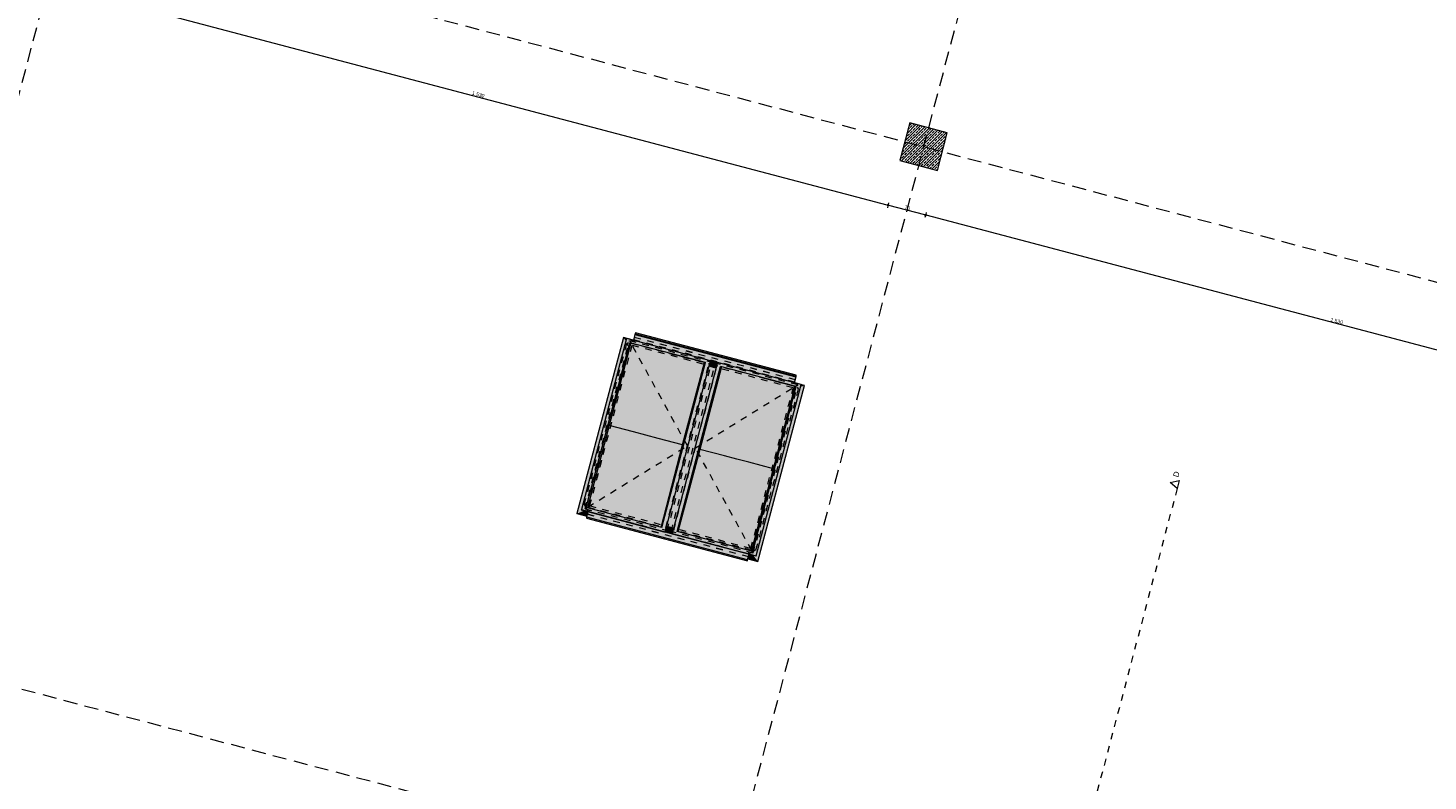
# Model space of a CAD drawing. Header units: millimetres. Extents: x -176817 to 18864955, y -12996033 to 201123.
# Tile 27 of 256: x 36099 to 61328, y 26113 to 39686. Entities that reach past the tile are written whole.
import ezdxf
from ezdxf.enums import TextEntityAlignment as Align

# ---------------------------------------------------------------- set-up
doc = ezdxf.new("R2010")
doc.units = ezdxf.units.MM
doc.header["$MEASUREMENT"] = 0
for name, pattern in [('Przerywana', [240, 120, -120]), ('Przerywana długa', [390, 250, -140]), ('Wipeout_Contour', [1000, 0, -1000])]:
    doc.linetypes.add(name, pattern=pattern)
for name, color, linetype in [('213-A Wymiarowanie wewnętrzne', 7, 'Continuous'), ('232-A Klapy oddymiające', 7, 'Continuous'), ('232-A Klapy oddymiające podkład', 7, 'Continuous'), ('410-K Osie', 7, 'Continuous'), ('440-K Słupy', 7, 'Continuous'), ('840-G Znaczniki przekroje', 7, 'Continuous')]:
    doc.layers.add(name, color=color, linetype=linetype)
doc.styles.add('STYL_AUTOMATYCZNY_4', font='arial.ttf')
doc.styles.add('STYL_AUTOMATYCZNY_8', font='ARIALN.TTF')
doc.dimstyles.new('STYL_AUTOMATYCZNY__3', dxfattribs={"dimtxt": 64.999998, "dimasz": 47.5, "dimexe": 0.18, "dimexo": 0.0625, "dimgap": 0, "dimtad": 1, "dimdec": 1, "dimlfac": 0.1, "dimzin": 0, "dimdsep": 46, "dimtxsty": 'STYL_AUTOMATYCZNY_4', "dimblk": 'ARROWHEAD_11', "dimblk1": 'ARROWHEAD_11', "dimblk2": 'ARROWHEAD_11', "dimcen": 0.09, "dimclrd": 30, "dimclre": 30, "dimclrt": 30, "dimazin": 0, "dimtfac": 1, "dimtdec": 4, "dimtmove": 0, "dimatfit": 3, "dimfxl": 0, "dimtolj": 1, "dimtzin": 0, "dimarcsym": 0})

# ---------------------------------------------------------------- blocks, each defined once
blk = doc.blocks.new('Słup_109_2', base_point=(52237, 37546))
at = {"layer": '440-K Słupy', "linetype": 'Continuous', "lineweight": 0, "true_color": 0x000000}
h = blk.add_hatch(dxfattribs=at)
h.set_pattern_fill('Beton_zbrojony_0002', color=18, style=0, pattern_type=2)
h.set_pattern_definition([(45, (0, 0), (-49.497475, 49.497475), []), (45, (-24.75, 24.75), (-49.497475, 49.497475), [52.5, -17.5])])
h.paths.add_polyline_path([(51809, 37297), (52486, 37119), (52665, 37796), (51988, 37974)])
at = {"layer": '440-K Słupy', "color": 7, "linetype": 'Continuous', "lineweight": 0, "flags": 128}
blk.add_lwpolyline([(51809, 37297), (52486, 37119), (52665, 37796), (51988, 37974)], close=True, dxfattribs=at)
blk = doc.blocks.new('Klapa mcr_PROLIGHT_DVP[233]_2', base_point=(48040, 32087))
at = {"layer": '232-A Klapy oddymiające', "linetype": 'Continuous', "lineweight": 0, "true_color": 0xffffff}
for points in [[(46874, 34044), (46828, 34104), (45991, 30932), (46309, 31903), (46441, 32403)], [(46072, 31004), (46943, 34013), (46885, 34088)], [(47009, 34055), (47009, 34056), (46828, 34104), (46885, 34086), (46885, 34088)], [(46884, 34082), (46885, 34086), (46828, 34104), (46874, 34044)], [(48308, 33653), (46885, 34088), (46943, 34013)], [(48395, 33689), (46885, 34088), (48308, 33653)], [(47512, 33922), (49936, 33395), (47036, 34160), (47009, 34055)], [(49939, 33408), (47040, 34173), (47036, 34160)], [(49936, 33395), (49939, 33408), (47036, 34160)], [(47040, 34173), (49944, 33426), (47044, 34191)], [(47040, 34173), (49939, 33408), (49944, 33426)], [(46159, 31040), (46943, 34013), (46072, 31004)], [(46572, 32521), (46964, 34008), (46962, 34008), (46832, 33591), (46551, 32526)], [(46572, 32521), (47013, 32405), (46974, 34005), (46964, 34008)], [(46832, 33591), (46962, 34008), (46943, 34013)], [(46943, 34013), (46943, 34013), (46964, 34008), (46974, 34005), (47633, 33831), (47643, 33828), (48291, 33657)], [(48308, 33653), (48308, 33653), (46953, 34011), (46994, 34000)], [(47622, 33834), (46974, 34005), (47013, 32405)], [(47628, 33833), (47622, 33834), (47013, 32405), (47233, 32347)], [(47233, 32347), (47454, 32289), (47633, 33831), (47628, 33833)], [(47895, 32172), (47643, 33828), (47633, 33831), (47454, 32289)], [(48522, 33656), (49908, 33290), (49936, 33395), (47512, 33922), (48395, 33689), (48393, 33681), (48520, 33648)], [(48291, 33657), (47643, 33828), (47895, 32172)], [(47581, 30605), (48395, 33689), (47523, 30680)], [(48395, 33689), (48308, 33653), (47523, 30680)], [(48580, 33581), (48522, 33656), (47708, 30572)], [(47795, 30608), (48580, 33581), (47708, 30572)], [(47816, 31495), (48283, 32751), (48495, 33555), (48368, 33588)], [(47895, 32172), (48037, 32628), (48308, 33653), (48291, 33657)], [(48187, 32095), (48208, 32089), (48596, 33577), (48594, 33577), (48486, 33228)], [(48649, 31974), (48607, 33574), (48596, 33577), (48208, 32089)], [(48495, 33555), (48496, 33559), (48369, 33593), (48368, 33588)], [(48497, 33561), (48370, 33594), (48369, 33593), (48496, 33559)], [(48497, 33561), (48500, 33573), (48416, 33596), (48373, 33608), (48370, 33595)], [(48497, 33561), (48497, 33561), (48370, 33595), (48370, 33594)], [(48500, 33574), (48509, 33607), (48381, 33637), (48373, 33608)], [(48500, 33574), (48500, 33574), (48373, 33608), (48373, 33608)], [(48500, 33574), (48500, 33574), (48373, 33608), (48373, 33608)], [(48509, 33607), (48517, 33636), (48390, 33670), (48381, 33637)], [(48520, 33647), (48393, 33680), (48390, 33670), (48517, 33636)], [(48520, 33647), (48520, 33648), (48393, 33681), (48393, 33680)], [(48416, 33596), (48500, 33573), (48500, 33574)], [(48594, 33577), (48580, 33581), (48486, 33228)], [(48580, 33581), (49944, 33221), (48522, 33656)], [(49944, 33221), (50031, 33257), (48522, 33656)], [(49944, 33221), (48580, 33581), (49944, 33221)], [(49276, 33398), (49934, 33224), (49894, 33235), (48580, 33581), (48580, 33581), (48596, 33577), (48607, 33574), (49265, 33400)], [(49255, 33403), (48607, 33574), (48649, 31974)], [(48870, 31915), (49260, 33402), (49255, 33403), (48649, 31974)], [(48870, 31915), (49091, 31857), (49265, 33400), (49260, 33402)], [(49531, 31740), (49276, 33398), (49265, 33400), (49091, 31857)], [(49276, 33398), (49531, 31740), (49924, 33227)], [(49218, 30174), (50031, 33257), (49160, 30248)], [(49160, 30248), (50031, 33257), (49944, 33221)], [(49166, 30182), (49253, 30071), (50090, 33243), (49771, 32272), (49720, 32078), (49217, 30170), (49216, 30169), (49216, 30169)], [(49674, 32196), (49944, 33221), (49934, 33224), (49924, 33227), (49531, 31740)], [(49771, 32272), (50090, 33243), (50020, 33214)], [(50090, 33243), (49908, 33291), (49908, 33290), (50031, 33257), (50020, 33214)], [(47732, 30663), (48283, 32751), (47816, 31495), (47605, 30696)], [(47915, 32166), (48037, 32628), (47895, 32172)], [(46179, 31034), (46572, 32521), (46430, 32068), (46159, 31040)], [(46827, 30863), (46572, 32521), (46179, 31034)], [(46572, 32521), (46551, 32526), (46430, 32068)], [(46838, 30861), (47013, 32405), (46572, 32521), (46827, 30863)], [(46838, 30861), (46843, 30859), (47233, 32347), (47013, 32405)], [(47454, 32289), (47233, 32347), (46843, 30859), (46848, 30858)], [(47496, 30687), (47454, 32289), (46848, 30858)], [(47507, 30684), (47895, 32172), (47454, 32289), (47496, 30687)], [(47915, 32166), (47895, 32172), (47507, 30684), (47508, 30684), (47616, 31033)], [(48208, 32089), (48066, 31633), (47795, 30608), (47812, 30604)], [(48459, 30433), (48208, 32089), (47812, 30604)], [(48208, 32089), (48187, 32095), (48066, 31633)], [(48470, 30430), (48649, 31974), (48208, 32089), (48459, 30433)], [(49531, 31740), (49552, 31735), (49674, 32196)], [(46121, 30985), (46070, 30999), (46072, 31004), (46195, 31471), (46309, 31903), (45991, 30932)], [(48870, 31915), (48649, 31974), (48470, 30430), (48475, 30429)], [(48481, 30427), (49091, 31857), (48870, 31915), (48475, 30429)], [(49129, 30256), (49091, 31857), (48481, 30427)], [(49531, 31740), (49091, 31857), (49129, 30256), (49139, 30253)], [(49552, 31735), (49531, 31740), (49139, 30253), (49141, 30253), (49272, 30673)], [(47581, 30605), (46159, 31040), (46072, 31004)], [(47581, 30605), (47523, 30680), (46159, 31040)], [(47523, 30680), (47616, 31033), (47508, 30684)], [(45991, 30932), (46172, 30884), (46193, 30966), (46121, 30985)], [(46172, 30884), (46172, 30884), (45991, 30932), (45991, 30932)], [(46070, 30999), (47580, 30600), (46072, 31004)], [(47580, 30600), (47581, 30605), (46072, 31004)], [(49062, 30084), (46163, 30850), (46162, 30849)], [(49062, 30084), (46167, 30867), (46163, 30850)], [(49062, 30084), (49062, 30084), (46163, 30850)], [(48761, 30183), (46528, 30878), (46193, 30966), (46167, 30867)], [(49067, 30102), (46167, 30867), (49062, 30084)], [(49067, 30102), (49093, 30201), (47707, 30567), (47707, 30567), (47580, 30601), (47580, 30600), (46528, 30878), (48761, 30183)], [(47707, 30569), (47711, 30582), (47594, 30613), (47583, 30614), (47580, 30602)], [(47707, 30567), (47707, 30569), (47580, 30602), (47580, 30601), (47580, 30601)], [(47594, 30613), (47584, 30615), (47583, 30614)], [(47711, 30584), (47719, 30614), (47593, 30650), (47584, 30618)], [(47584, 30616), (47711, 30583), (47711, 30584), (47584, 30618)], [(47711, 30582), (47711, 30583), (47584, 30616), (47584, 30615)], [(47719, 30614), (47728, 30646), (47601, 30680), (47593, 30650)], [(47728, 30646), (47731, 30660), (47604, 30693), (47601, 30680), (47674, 30660)], [(47674, 30660), (47601, 30680), (47601, 30680)], [(47731, 30660), (47732, 30661), (47605, 30694), (47604, 30693)], [(47732, 30663), (47605, 30696), (47605, 30695), (47732, 30661)], [(47732, 30661), (47732, 30661), (47605, 30695), (47605, 30694)], [(47605, 30694), (47732, 30661), (47732, 30661), (47605, 30694)], [(47732, 30661), (47732, 30661), (47605, 30694), (47605, 30694)], [(47707, 30567), (49216, 30169), (47708, 30572)], [(47708, 30572), (49218, 30174), (47795, 30608)], [(49218, 30174), (47708, 30572), (49216, 30169)], [(49218, 30174), (49160, 30248), (47795, 30608)], [(49160, 30248), (49272, 30673), (49141, 30253)], [(49071, 30119), (49253, 30071), (49073, 30127)], [(49253, 30071), (49071, 30119), (49071, 30119), (49252, 30071)], [(49073, 30127), (49253, 30071), (49166, 30182), (49093, 30201)]]:
    blk.add_hatch(color=7, dxfattribs=at).paths.add_polyline_path(points)
at = {"layer": '232-A Klapy oddymiające', "color": 7, "linetype": 'Continuous', "lineweight": 0}
for p, q in [((46828, 34104), (45991, 30932)), ((46885, 34088), (46072, 31004)), ((47009, 34056), (46828, 34104)), ((48395, 33689), (46885, 34088)), ((47036, 34160), (47009, 34055)), ((47040, 34173), (47036, 34160)), ((47036, 34160), (49936, 33395)), ((47044, 34191), (47040, 34173)), ((47040, 34173), (49939, 33408)), ((49944, 33426), (47044, 34191)), ((46159, 31040), (46943, 34013)), ((46964, 34008), (46572, 32521)), ((48308, 33653), (46943, 34013)), ((46943, 34013), (46964, 34008)), ((47643, 33828), (48308, 33653)), ((47523, 30680), (48308, 33653)), ((47581, 30605), (48395, 33689)), ((48522, 33656), (47708, 30572)), ((47795, 30608), (48580, 33581)), ((47895, 32172), (48291, 33657)), ((48596, 33577), (48208, 32089)), ((48495, 33555), (48368, 33588)), ((48369, 33593), (48496, 33559)), ((48497, 33561), (48370, 33595)), ((48500, 33574), (48373, 33608)), ((48517, 33636), (48390, 33670)), ((48520, 33647), (48393, 33680)), ((50031, 33257), (48522, 33656)), ((49944, 33221), (48580, 33581)), ((48580, 33581), (48596, 33577)), ((49276, 33398), (49944, 33221)), ((49936, 33395), (49908, 33290)), ((49936, 33395), (49939, 33408)), ((49939, 33408), (49944, 33426)), ((49160, 30248), (49944, 33221)), ((49218, 30174), (50031, 33257)), ((49253, 30071), (50090, 33243)), ((49531, 31740), (49924, 33227)), ((50090, 33243), (49908, 33291)), ((46572, 32521), (46179, 31034)), ((46572, 32521), (46551, 32526)), ((47013, 32405), (46572, 32521)), ((47233, 32347), (47013, 32405)), ((47454, 32289), (47233, 32347)), ((47895, 32172), (47454, 32289)), ((47507, 30684), (47895, 32172)), ((48208, 32089), (47812, 30604)), ((47915, 32166), (47895, 32172)), ((48208, 32089), (48187, 32095)), ((48649, 31974), (48208, 32089)), ((48870, 31915), (48649, 31974)), ((49091, 31857), (48870, 31915)), ((49531, 31740), (49091, 31857)), ((49139, 30253), (49531, 31740)), ((49552, 31735), (49531, 31740)), ((47523, 30680), (46159, 31040)), ((46172, 30884), (45991, 30932)), ((45991, 30932), (46172, 30884)), ((45991, 30932), (45991, 30932)), ((46072, 31004), (46070, 30999)), ((46070, 30999), (47580, 30600)), ((46072, 31004), (47581, 30605)), ((46163, 30850), (46162, 30849)), ((46162, 30849), (49062, 30084)), ((46167, 30867), (46163, 30850)), ((46163, 30850), (49062, 30084)), ((46167, 30867), (46193, 30966)), ((49067, 30102), (46167, 30867)), ((47580, 30600), (47581, 30605)), ((47580, 30602), (47707, 30569)), ((47584, 30618), (47711, 30584)), ((47728, 30646), (47601, 30680)), ((47731, 30660), (47604, 30693)), ((47732, 30663), (47605, 30696)), ((47732, 30661), (47605, 30694)), ((47605, 30694), (47732, 30661)), ((47708, 30572), (47707, 30567)), ((47707, 30567), (49216, 30169)), ((47708, 30572), (49218, 30174)), ((49160, 30248), (47795, 30608)), ((49062, 30084), (49067, 30102)), ((49062, 30084), (49062, 30084)), ((49067, 30102), (49093, 30201)), ((49253, 30071), (49071, 30119)), ((49071, 30119), (49252, 30071)), ((49216, 30169), (49218, 30174)), ((49252, 30071), (49253, 30071))]:
    blk.add_line(p, q, dxfattribs=at)
blk = doc.blocks.new('*D3100')
at = {"layer": '213-A Wymiarowanie wewnętrzne', "linetype": 'Continuous', "lineweight": 200}
for points in [[(52261, 36313), (52262, 36308), (52264, 36304), (52269, 36301), (52273, 36300), (52278, 36301), (52282, 36304), (52285, 36308), (52286, 36313), (52285, 36318), (52282, 36322), (52278, 36325), (52273, 36325), (52269, 36325), (52264, 36322), (52262, 36318)], [(67054, 32409), (67055, 32405), (67058, 32400), (67062, 32398), (67067, 32397), (67072, 32398), (67076, 32400), (67078, 32405), (67079, 32409), (67078, 32414), (67076, 32418), (67072, 32421), (67067, 32422), (67062, 32421), (67058, 32418), (67055, 32414)]]:
    blk.add_hatch(color=30, dxfattribs=at).paths.add_polyline_path(points)
at = {"layer": '213-A Wymiarowanie wewnętrzne', "color": 30, "linetype": 'Continuous', "lineweight": 0}
for p, q in [((52285, 36358), (52277, 36325)), ((52270, 36301), (52261, 36268)), ((67055, 32413), (52285, 36310))]:
    blk.add_line(p, q, dxfattribs=at)
blk.add_circle((52273, 36313), 12.5, dxfattribs=at)
at = {"layer": '213-A Wymiarowanie wewnętrzne', "color": 30, "lineweight": 200, "insert": (59566, 34402), "char_height": 65, "attachment_point": 7, "rotation": 345.218, "style": 'STYL_AUTOMATYCZNY_4'}
blk.add_mtext('\\A1;{\\pql;\\fArial|b0|i0|c238|p0;\\W1.000000;1\xa0530}', dxfattribs=at)
blk = doc.blocks.new('ARROWHEAD_11')
at = {"color": 0, "linetype": 'Continuous', "lineweight": 0}
blk.add_line((0, 0), (-1, 0), dxfattribs=at)
at = {"color": 0, "linetype": 'Continuous', "lineweight": 0, "const_width": 0.25, "flags": 128}
blk.add_lwpolyline([(-0.125, 0, 1), (0.125, 0, 1)], format="xyb", close=True, dxfattribs=at)
blk = doc.blocks.new('*D3101')
at = {"layer": '213-A Wymiarowanie wewnętrzne', "linetype": 'Continuous', "lineweight": 200}
for points in [[(51584, 36492), (51585, 36487), (51588, 36483), (51592, 36480), (51596, 36479), (51601, 36480), (51605, 36483), (51608, 36487), (51609, 36492), (51608, 36496), (51605, 36500), (51601, 36503), (51596, 36504), (51592, 36503), (51588, 36500), (51585, 36496)], [(52261, 36313), (52262, 36308), (52264, 36304), (52269, 36301), (52273, 36300), (52278, 36301), (52282, 36304), (52285, 36308), (52286, 36313), (52285, 36318), (52282, 36322), (52278, 36325), (52273, 36325), (52269, 36325), (52264, 36322), (52262, 36318)]]:
    blk.add_hatch(color=30, dxfattribs=at).paths.add_polyline_path(points)
at = {"layer": '213-A Wymiarowanie wewnętrzne', "color": 30, "linetype": 'Continuous', "lineweight": 0}
for p, q in [((51593, 36480), (51585, 36446)), ((51608, 36537), (51600, 36504)), ((52261, 36316), (51609, 36488))]:
    blk.add_line(p, q, dxfattribs=at)
blk.add_circle((51596, 36492), 12.5, dxfattribs=at)
at = {"layer": '213-A Wymiarowanie wewnętrzne', "color": 30, "lineweight": 200, "insert": (51890, 36428), "char_height": 65, "attachment_point": 7, "rotation": 345.218, "style": 'STYL_AUTOMATYCZNY_4'}
blk.add_mtext('\\A1;{\\pql;\\fArial|b0|i0|c238|p0;\\W1.000000;70}', dxfattribs=at)
blk = doc.blocks.new('*D3102')
at = {"layer": '213-A Wymiarowanie wewnętrzne', "linetype": 'Continuous', "lineweight": 200}
for points in [[(36790, 40395), (36791, 40390), (36794, 40386), (36798, 40384), (36803, 40383), (36808, 40384), (36812, 40386), (36814, 40390), (36815, 40395), (36814, 40400), (36812, 40404), (36808, 40407), (36803, 40408), (36798, 40407), (36794, 40404), (36791, 40400)], [(51584, 36492), (51585, 36487), (51588, 36483), (51592, 36480), (51596, 36479), (51601, 36480), (51605, 36483), (51608, 36487), (51609, 36492), (51608, 36496), (51605, 36500), (51601, 36503), (51596, 36504), (51592, 36503), (51588, 36500), (51585, 36496)]]:
    blk.add_hatch(color=30, dxfattribs=at).paths.add_polyline_path(points)
at = {"layer": '213-A Wymiarowanie wewnętrzne', "color": 30, "linetype": 'Continuous', "lineweight": 0}
for p, q in [((36800, 40383), (36791, 40350)), ((36815, 40441), (36806, 40407)), ((51584, 36495), (36815, 40392))]:
    blk.add_line(p, q, dxfattribs=at)
blk.add_circle((36803, 40395), 12.5, dxfattribs=at)
at = {"layer": '213-A Wymiarowanie wewnętrzne', "color": 30, "lineweight": 200, "insert": (44095, 38484), "char_height": 65, "attachment_point": 7, "rotation": 345.218, "style": 'STYL_AUTOMATYCZNY_4'}
blk.add_mtext('\\A1;{\\pql;\\fArial|b0|i0|c238|p0;\\W1.000000;1\xa0530}', dxfattribs=at)
blk = doc.blocks.new('*D3125')
at = {"layer": '213-A Wymiarowanie wewnętrzne', "linetype": 'Continuous', "lineweight": 200}
for points in [[(32982, 26356), (32983, 26351), (32986, 26347), (32990, 26344), (32995, 26343), (33000, 26344), (33004, 26347), (33006, 26351), (33007, 26356), (33006, 26360), (33004, 26364), (33000, 26367), (32995, 26368), (32990, 26367), (32986, 26364), (32983, 26360)], [(37652, 25123), (37653, 25118), (37656, 25114), (37660, 25112), (37665, 25111), (37670, 25112), (37674, 25114), (37676, 25118), (37677, 25123), (37676, 25128), (37674, 25132), (37670, 25135), (37665, 25136), (37660, 25135), (37656, 25132), (37653, 25128)]]:
    blk.add_hatch(color=30, dxfattribs=at).paths.add_polyline_path(points)
at = {"layer": '213-A Wymiarowanie wewnętrzne', "color": 30, "linetype": 'Continuous', "lineweight": 0}
for p, q in [((32983, 26310), (32992, 26343)), ((32998, 26368), (33007, 26401)), ((33007, 26352), (37653, 25126))]:
    blk.add_line(p, q, dxfattribs=at)
blk.add_circle((32995, 26356), 12.5, dxfattribs=at)
at = {"layer": '213-A Wymiarowanie wewnętrzne', "color": 30, "lineweight": 200, "insert": (35261, 25771), "char_height": 65, "attachment_point": 7, "rotation": 345.218, "style": 'STYL_AUTOMATYCZNY_4'}
blk.add_mtext('\\A1;{\\pql;\\fArial|b0|i0|c238|p0;\\W1.000000;483}', dxfattribs=at)
blk = doc.blocks.new('Płaszczyzna odcinająca_4_2', base_point=(56825, 31457))
at = {"layer": '840-G Znaczniki przekroje', "color": 161, "linetype": 'Przerywana', "lineweight": 0, "true_color": 0x40a5ff}
blk.add_line((56806, 31384), (52010, 13208), dxfattribs=at)
at = {"color": 254, "linetype": 'Wipeout_Contour', "lineweight": 0, "ltscale": 194745.547059}
blk.add_wipeout([(56845, 31529), (56680, 31495), (56806, 31384)], dxfattribs=at).dxf.layer = '840-G Znaczniki przekroje'
at = {"color": 254, "linetype": 'Wipeout_Contour', "lineweight": 0, "ltscale": 160742.066655}
blk.add_wipeout([(51972, 13063), (52010, 13208), (51846, 13173)], dxfattribs=at).dxf.layer = '840-G Znaczniki przekroje'
at = {"layer": '840-G Znaczniki przekroje', "color": 161, "linetype": 'Continuous', "lineweight": 0, "true_color": 0x40a5ff, "flags": 128}
for points in [[(56845, 31529), (56806, 31384), (56680, 31495)], [(51972, 13063), (52010, 13208), (51846, 13173)]]:
    blk.add_lwpolyline(points, close=True, dxfattribs=at)
at = {"layer": '840-G Znaczniki przekroje', "color": 161, "lineweight": 0, "true_color": 0x40a5ff, "char_height": 100, "rotation": 75.218, "style": 'STYL_AUTOMATYCZNY_4'}
for s, insert, attachment_point in [('\\A1;{\\pql;\\pt0;\\fArial|b0|i0|c238|p0;\\W1.000000;D}', (56827, 31581), 7), ('\\A1;{\\pqr;\\pt0;\\fArial|b0|i0|c238|p0;\\W1.000000;D}', (51931, 13027), 9)]:
    blk.add_mtext(s, dxfattribs=dict(at, insert=insert, attachment_point=attachment_point))
blk = doc.blocks.new('Standardowy znacznik osi[630]_2', base_point=(68578, 99473))
at = {"layer": '410-K Osie', "color": 5, "linetype": 'Przerywana długa', "lineweight": 0}
blk.add_line((67812, 96573), (46788, 16896), dxfattribs=at)
at = {"layer": '410-K Osie', "color": 7, "lineweight": 0, "style": 'STYL_AUTOMATYCZNY_8'}
for tag, p in [('AC_MarkerText_1_0', (68631, 99643)), ('AC_MarkerText_1_1', (46011, 13923))]:
    blk.add_attdef(tag, text='', height=100, rotation=345.218, dxfattribs=at).set_placement(p, align=Align.TOP_CENTER)
blk = doc.blocks.new('Standardowy znacznik osi[631]_2', base_point=(30552, 18078))
at = {"layer": '410-K Osie', "color": 5, "linetype": 'Przerywana długa', "lineweight": 0}
blk.add_line((31317, 20978), (52342, 100655), dxfattribs=at)
at = {"layer": '410-K Osie', "color": 7, "lineweight": 0, "style": 'STYL_AUTOMATYCZNY_8'}
for tag, p in [('AC_MarkerText_1_1', (53160, 103725)), ('AC_MarkerText_1_0', (30541, 18006))]:
    blk.add_attdef(tag, text='', height=100, rotation=345.218, dxfattribs=at).set_placement(p, align=Align.TOP_CENTER)
blk = doc.blocks.new('Standardowy znacznik osi[635]_2', base_point=(18833, 46361))
at = {"layer": '410-K Osie', "color": 5, "linetype": 'Przerywana długa', "lineweight": 0}
blk.add_line((21734, 45595), (255738, -16152), dxfattribs=at)
at = {"layer": '410-K Osie', "color": 7, "lineweight": 0, "style": 'STYL_AUTOMATYCZNY_8'}
for tag, p in [('AC_MarkerText_1_0', (18733, 46441)), ('AC_MarkerText_1_1', (258781, -16901))]:
    blk.add_attdef(tag, text='', height=100, rotation=345.218, dxfattribs=at).set_placement(p, align=Align.TOP_CENTER)
blk = doc.blocks.new('Standardowy znacznik osi[638]_2', base_point=(15363, 33211))
at = {"layer": '410-K Osie', "color": 5, "linetype": 'Przerywana długa', "lineweight": 0}
blk.add_line((18264, 32446), (78430, 16569), dxfattribs=at)
at = {"layer": '410-K Osie', "color": 7, "lineweight": 0, "style": 'STYL_AUTOMATYCZNY_8'}
for tag, p in [('AC_MarkerText_1_0', (15263, 33291)), ('AC_MarkerText_1_1', (81472, 15820))]:
    blk.add_attdef(tag, text='', height=100, rotation=345.218, dxfattribs=at).set_placement(p, align=Align.TOP_CENTER)

msp = doc.modelspace()

# ---------------------------------------------------------------- linework, layer by layer
at = {"layer": '232-A Klapy oddymiające podkład', "color": 7, "linetype": 'Przerywana', "lineweight": 0}
for p, q in [((46971.97, 34044.26), (47011.13, 34067.06)), ((47023.88, 34115.41), (47011.13, 34067.06)), ((49911.84, 33301.64), (47011.13, 34067.06)), ((47033.93, 34027.91), (47011.13, 34067.06)), ((47023.56, 34114.2), (49924.26, 33348.78)), ((47023.88, 34115.41), (49924.58, 33349.99)), ((46123.5, 31095.17), (46888.92, 33995.89)), ((46137.15, 31021.29), (46937.26, 34053.42)), ((46186.04, 31049.76), (46965.73, 34004.53)), ((46888.92, 33995.89), (46923.09, 34015.79)), ((46911.74, 33956.71), (46888.92, 33995.89)), ((46937.26, 34053.42), (48419.43, 33662.31)), ((46937.26, 34053.42), (46965.73, 34004.53)), ((46965.73, 34004.53), (48370.55, 33633.84)), ((47590.86, 30679.06), (48370.55, 33633.84)), ((47619.33, 30630.18), (48419.43, 33662.31)), ((47687.08, 30612.3), (48487.18, 33644.43)), ((47735.96, 30640.77), (48515.65, 33595.55)), ((48370.55, 33633.84), (48419.43, 33662.31)), ((48482.92, 33628.27), (48415.17, 33646.15)), ((48483.24, 33629.48), (48415.49, 33647.36)), ((49969.36, 33253.32), (48487.18, 33644.43)), ((48515.65, 33595.55), (48487.18, 33644.43)), ((49920.48, 33224.85), (48515.65, 33595.55)), ((48946.38, 33556.4), (48946.43, 33556.38)), ((48863.42, 33474.87), (48845.45, 33479.61)), ((48863.42, 33474.87), (48863.47, 33474.85)), ((49924.58, 33349.99), (49911.84, 33301.64)), ((49140.78, 30270.07), (49920.48, 33224.85)), ((49169.25, 30221.19), (49969.36, 33253.32)), ((49217.59, 30278.72), (49983.01, 33179.43)), ((49934.64, 33262.48), (49911.84, 33301.64)), ((49969.36, 33253.32), (49920.48, 33224.85)), ((49983.01, 33179.43), (49963.11, 33213.6)), ((46436.75, 31890.37), (46355.81, 31583.63)), ((46436.75, 31890.37), (46436.8, 31890.36)), ((46280.39, 31689.75), (46280.44, 31689.74)), ((46162.67, 31117.99), (46123.5, 31095.17)), ((46123.5, 31095.17), (46146.31, 31056)), ((46137.15, 31021.29), (46186.04, 31049.76)), ((46186.04, 31049.76), (47590.86, 30679.06)), ((49337.46, 31124.95), (49256.52, 30818.21)), ((49337.46, 31124.95), (49337.51, 31124.93)), ((46137.15, 31021.29), (47619.33, 30630.18)), ((46171.87, 31012.13), (46194.67, 30972.97)), ((46181.92, 30924.62), (46194.67, 30972.97)), ((46181.92, 30924.62), (49082.61, 30159.2)), ((46182.24, 30925.83), (49082.93, 30160.41)), ((46233.83, 30995.78), (46194.67, 30972.97)), ((46194.67, 30972.97), (49095.39, 30207.55)), ((49257.03, 30820.14), (49257.08, 30820.13)), ((49374.48, 30873.3), (49374.53, 30873.29)), ((47590.86, 30679.06), (47619.33, 30630.18)), ((47691.02, 30627.25), (47623.27, 30645.13)), ((47691.34, 30628.46), (47623.59, 30646.33)), ((47735.96, 30640.77), (47687.08, 30612.3)), ((49169.25, 30221.19), (47687.08, 30612.3)), ((49140.78, 30270.07), (47735.96, 30640.77)), ((48097.99, 30574.16), (48080.02, 30578.9)), ((48081.96, 30578.39), (48082.01, 30578.37)), ((48097.99, 30574.16), (48098.04, 30574.14)), ((49307.45, 30619.26), (49307.5, 30619.25)), ((48129.93, 30462.3), (48129.98, 30462.29)), ((49217.59, 30278.72), (49178.41, 30255.91)), ((49072.58, 30246.7), (49095.39, 30207.55)), ((49082.61, 30159.2), (49095.39, 30207.55)), ((49134.54, 30230.35), (49095.39, 30207.55)), ((49169.25, 30221.19), (49140.78, 30270.07))]:
    msp.add_line(p, q, dxfattribs=at)
for points in [[(46186.04, 31049.76), (47980.7, 32156.45), (46965.73, 34004.53)], [(49140.78, 30270.07), (48125.81, 32118.16), (49920.48, 33224.85)]]:
    msp.add_lwpolyline(points, dxfattribs=at)
msp.add_lwpolyline([(46985.61, 33970.37), (49886.32, 33204.95), (49120.9, 30304.24), (46220.19, 31069.66)], close=True, dxfattribs=at)

# ---------------------------------------------------------------- block references
at = {"layer": '232-A Klapy oddymiające', "color": 7, "linetype": 'Continuous', "lineweight": 0}
msp.add_blockref('Klapa mcr_PROLIGHT_DVP[233]_2', (48040.04, 32087.22), dxfattribs=at)
at = {"layer": '440-K Słupy', "color": 7, "lineweight": 0}
msp.add_blockref('Słup_109_2', (52236.81, 37546.45), dxfattribs=at)
at = {"layer": '840-G Znaczniki przekroje', "color": 161, "lineweight": 0, "true_color": 0x40a5ff}
msp.add_blockref('Płaszczyzna odcinająca_4_2', (56825.5, 31456.85), dxfattribs=at)

# ---------------------------------------------------------------- dimensions: what is measured, and where the dimension line sits
at = {"layer": '213-A Wymiarowanie wewnętrzne', "color": 30, "linetype": 'Continuous', "lineweight": 200}
for base, p1, p2, angle, picture, middle in [((36802.86, 40395.26), (51809.1, 37297.33), (37015.47, 41200.99), 165.218034, '*D3102', (44211.24, 38487.43)), ((51596.48, 36491.59), (52485.93, 37118.73), (51809.1, 37297.33), 165.218034, '*D3101', (51946.4, 36446.32)), ((52273.32, 36313), (67279.56, 33215.07), (52485.93, 37118.73), 165.218034, '*D3100', (59681.7, 34405.17)), ((37664.85, 25123.19), (33614.72, 28705.1), (37621.47, 24958.82), 345.218034, '*D3125', (35341.24, 25783.39))]:
    dim = msp.add_linear_dim(base=base, p1=p1, p2=p2, angle=angle, dimstyle='STYL_AUTOMATYCZNY__3', dxfattribs=at)
    dim.commit()
    dim.dimension.update_dxf_attribs({"geometry": picture, "text_midpoint": middle, "dimtype": 160, "text_rotation": 345.218034})

# ---------------------------------------------------------------- next in the draw order: block references
at = {"layer": '410-K Osie', "color": 5, "linetype": 'Continuous', "lineweight": 0}
for name, p in [('Standardowy znacznik osi[631]_2', (30551.82, 18077.63)), ('Standardowy znacznik osi[630]_2', (68577.77, 99473.4)), ('Standardowy znacznik osi[635]_2', (18832.93, 46360.88)), ('Standardowy znacznik osi[638]_2', (15363.01, 33210.99))]:
    msp.add_blockref(name, p, dxfattribs=at)

doc.saveas('drawing.dxf')
